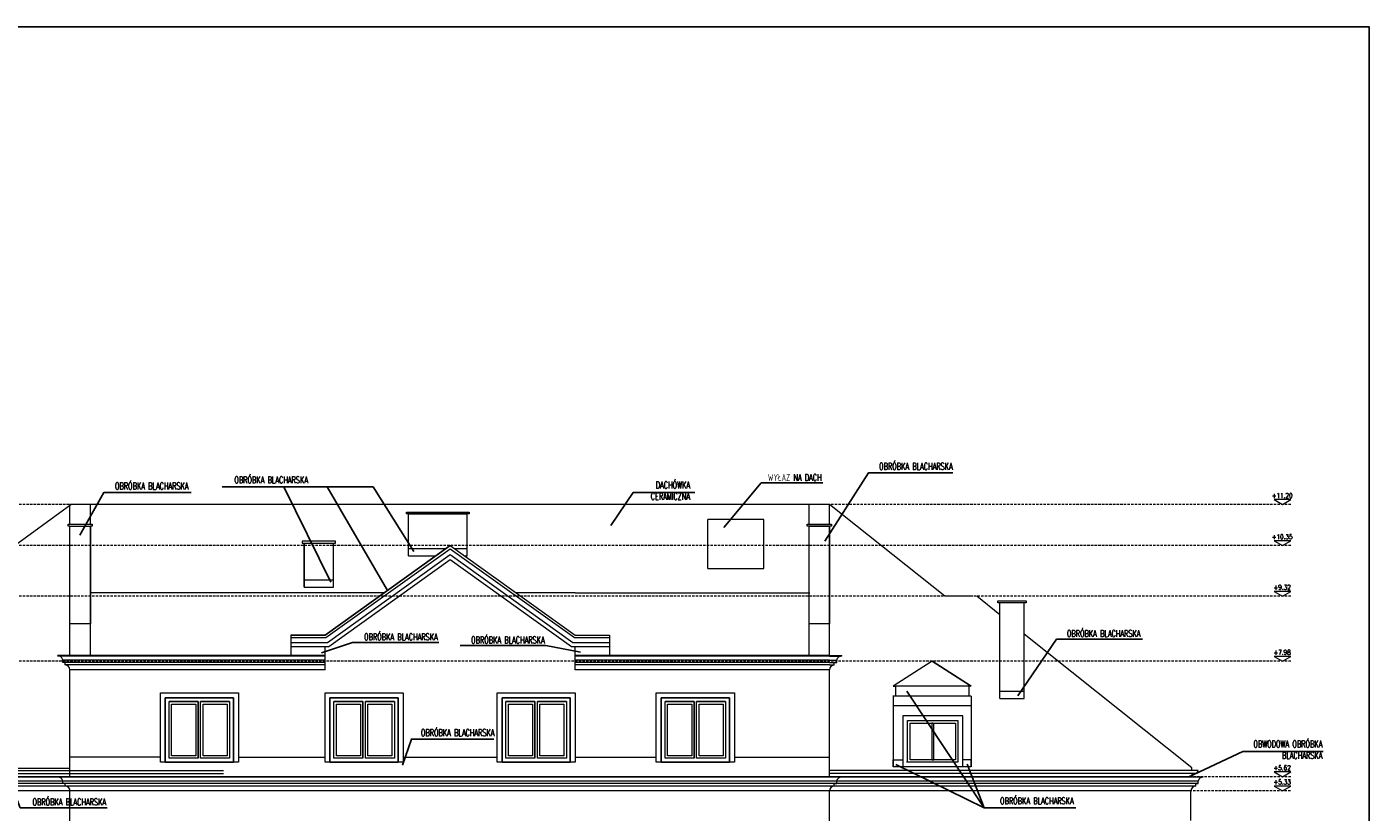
# Model space of a CAD drawing. Header units: millimetres. Extents: x 7740 to 32518, y 10334 to 16936.
# Tile 8 of 16: x 26143 to 28895, y 11693 to 13304. Entities that reach past the tile are written whole.
import ezdxf
from ezdxf.enums import TextEntityAlignment as Align

# ---------------------------------------------------------------- set-up
doc = ezdxf.new("R2010")
doc.units = ezdxf.units.MM
doc.linetypes.add('HIDDEN', pattern=[0.375, 0.25, -0.125])
doc.layers.get('0').update_dxf_attribs({"color": 9})
for name, color, linetype, lineweight in [('!MODUS_OPIS', 9, 'Continuous', 13), ('Opis', 9, 'Continuous', 25), ('Widok', 9, 'Continuous', 15)]:
    doc.layers.add(name, color=color, linetype=linetype, lineweight=lineweight)
doc.styles.add('TXT', font='simplex.shx', dxfattribs={"width": 0.8})

msp = doc.modelspace()

# ---------------------------------------------------------------- linework, layer by layer
at = {"layer": '!MODUS_OPIS'}
for points in [[(28717.1, 12324.3), (28734.4, 12334.3), (28699.8, 12334.3)], [(28717.1, 12239.8), (28734.4, 12249.8), (28699.8, 12249.8)], [(28717.1, 12136), (28734.4, 12146), (28699.8, 12146)], [(28717.1, 12002.8), (28734.4, 12012.8), (28699.8, 12012.8)], [(28717.1, 11766), (28734.4, 11776), (28699.8, 11776)], [(28717.1, 11737), (28734.4, 11747), (28699.8, 11747)]]:
    msp.add_lwpolyline(points, close=True, dxfattribs=at)
at = {"layer": '!MODUS_OPIS', "linetype": 'HIDDEN', "ltscale": 20}
for points in [[(28734.4, 12324.3), (24924.8, 12324.3)], [(28734.4, 12239.8), (24924.8, 12239.8)], [(28734.4, 12136), (24924.8, 12136)], [(28734.4, 12002.8), (24924.8, 12002.8)], [(28734.4, 11766), (24924.3, 11766)], [(28733.7, 11737), (24924.8, 11737)]]:
    msp.add_lwpolyline(points, dxfattribs=at)
for points in [[(24694.7, 11203.6), (24694.7, 13303.6), (28894.7, 13303.6), (28894.7, 10333.6), (24694.7, 10333.6), (24694.7, 13303.6)], [(27092.2, 12012.3), (27092.2, 12012.3)]]:
    msp.add_lwpolyline(points)
at = {"layer": 'Opis', "ltscale": 0.7}
for points in [[(27779.1, 12248.9), (27868.2, 12388.8), (28041.3, 12388.8)], [(27868.2, 12388.8), (27779.1, 12248.9)], [(26543.4, 12360.1), (26852.6, 12360.1)], [(26670, 12360.1), (26766.2, 12165.1)], [(26758.4, 12360.1), (26882.6, 12148)], [(26852.6, 12360.1), (26936.1, 12227.8)], [(27571.7, 12277), (27648.4, 12368.5), (27775, 12368.5)], [(27648.4, 12368.5), (27571.7, 12277)], [(26251.9, 12261.4), (26300.6, 12348.8), (26479.5, 12348.8)], [(26300.6, 12348.8), (26251.9, 12261.4)], [(27340.1, 12281.2), (27385.7, 12348.7), (27512.3, 12348.7)], [(26746.8, 12020.4), (26810.8, 12041.3), (26987.2, 12041.3)], [(26810.8, 12041.3), (26746.8, 12020.4)], [(27031.2, 12034.8), (27207.2, 12034.8)], [(27207.2, 12034.8), (27277.8, 12021.3)], [(28174.5, 11931.6), (28253.8, 12048.2), (28429.9, 12048.2)], [(28105.4, 11702.5), (27946.6, 11941.6)], [(26913.1, 11789.7), (26931.3, 11843.2), (27100.6, 11843.2)], [(28524, 11765.2), (28635.9, 11817.8), (28800.2, 11817.8)], [(26094.8, 11791.7), (26129.4, 11702.5), (26307.8, 11702.5)], [(28105.4, 11702.5), (27924.6, 11791.4)], [(28070.9, 11791.7), (28105.4, 11702.5), (28293.6, 11702.5)]]:
    msp.add_lwpolyline(points, dxfattribs=at)
msp.add_lwpolyline([(27080.6, 12034.8), (27080.6, 12034.8)], close=True, dxfattribs=at)
at = {"layer": 'Widok'}
for points in [[(25490.4, 11783), (26233.1, 12324.3)], [(27788.4, 12324.3), (26231.4, 12324.3)], [(26231.4, 12283.8), (26231.4, 12324.3)], [(26273.1, 12283.8), (26273.1, 12324.3)], [(27045.5, 12308.8), (27047.5, 12308.8), (27049.5, 12308.8), (27049.5, 12304.8), (26995.5, 12304.8), (26921.5, 12304.8), (26921.5, 12308.8), (27049.5, 12308.8)], [(26925.5, 12218.7), (26925.5, 12304.8)], [(26925.5, 12304.8), (27045.5, 12304.8)], [(27045.5, 12218.7), (27045.5, 12304.8)], [(27746.8, 12283.8), (27746.8, 12324.3)], [(28024.8, 12136), (27788.4, 12324.3)], [(27788.4, 12283.8), (27788.4, 12324.3)], [(26231.4, 12279.8), (26227.4, 12279.8), (26227.4, 12283.8), (26273.1, 12283.8), (26277.1, 12283.8), (26277.1, 12279.8), (26273.1, 12279.8)], [(26231.4, 12014.3), (26231.4, 12279.8)], [(26231.4, 12279.8), (26273.1, 12279.8)], [(26273.1, 12279.8), (26273.1, 12079.8), (26231.4, 12079.8)], [(26273.1, 12014.3), (26273.1, 12279.8)], [(27538.7, 12193.3), (27538.7, 12293.3)], [(27538.7, 12193.3), (27653.7, 12193.3), (27653.7, 12293.3), (27538.7, 12293.3)], [(27653.7, 12193.3), (27653.7, 12293.3)], [(27788.4, 12283.8), (27790.4, 12283.8), (27792.4, 12283.8), (27792.4, 12279.8), (27746.8, 12279.8), (27742.8, 12279.8), (27742.8, 12283.8), (27792.4, 12283.8)], [(27746.8, 12014.3), (27746.8, 12279.8)], [(27746.8, 12279.8), (27788.4, 12279.8)], [(27788.4, 12279.8), (27788.4, 12079.8), (27746.8, 12079.8)], [(27788.4, 12014.3), (27788.4, 12279.8)], [(26771.5, 12244.8), (26775.5, 12244.8), (26775.5, 12248.8), (26711.5, 12248.8), (26707.5, 12248.8), (26707.5, 12244.8), (26711.5, 12244.8)], [(26684.4, 12056.3), (26754.4, 12056.3), (27010.8, 12239.8), (27267.1, 12056.3), (27337.1, 12056.3)], [(26684.4, 12051.3), (26756, 12051.3), (27010.8, 12233.6), (27265.5, 12051.3), (27337.1, 12051.3)], [(26684.4, 12041.3), (26759.2, 12041.3), (27010.8, 12221.4), (27262.3, 12041.3), (27337.1, 12041.3)], [(26711.5, 12154.8), (26711.5, 12244.8)], [(26711.5, 12244.8), (26771.5, 12244.8)], [(26711.5, 12244.8), (26711.5, 12154.8), (26771.5, 12154.8)], [(27010.8, 12239.8), (26754.4, 12056.3), (27010.8, 12239.8), (27267.1, 12056.3)], [(26771.5, 12154.8), (26771.5, 12244.8)], [(26925.5, 12218.7), (26925.5, 12233.7), (27002.3, 12233.7)], [(26925.5, 12218.7), (26981.3, 12218.7)], [(27019.3, 12233.7), (27045.5, 12233.7), (27045.5, 12233.7)], [(27040.2, 12218.7), (27045.5, 12218.7)], [(26684.4, 12033.3), (26761.8, 12033.3), (27010.8, 12211.5), (27259.7, 12033.3), (27337.1, 12033.3)], [(26711.5, 12154.8), (26711.5, 12169.8), (26771.5, 12169.8)], [(26876, 12143.3), (26273.1, 12143.3)], [(27267.1, 12143.3), (27145.6, 12143.3)], [(27267.1, 12143.3), (27748.4, 12143.3)], [(28080.9, 12136), (28024.8, 12136)], [(28137.4, 12098.3), (28090.1, 12136)], [(28187.4, 12126.4), (28189.4, 12126.4), (28191.4, 12126.4), (28191.4, 12122.4), (28137.4, 12122.4), (28133.4, 12122.4), (28133.4, 12126.4), (28191.4, 12126.4)], [(28137.4, 12126.4), (28187.4, 12126.4)], [(28137.4, 11926.4), (28137.4, 12122.4)], [(28187.4, 11926.4), (28187.4, 12122.4)], [(26754.4, 12056.3), (26684.4, 12056.3), (26684.4, 12033.3)], [(27267.1, 12056.3), (27337.1, 12056.3), (27337.1, 12033.3)], [(28531.2, 11784.6), (28187.4, 12058.4)], [(26684.4, 12033.3), (26684.4, 12013.3)], [(26754.4, 11985.3), (26754.4, 12033.3)], [(27267.1, 11985.3), (27267.1, 12033.3)], [(27337.1, 12033.3), (27337.1, 12014.3)], [(26206.5, 12013.4), (26206.5, 12014.3)], [(26231.4, 12014.3), (26206.5, 12014.3)], [(26231.4, 12013.3), (26208.7, 12013.3)], [(26221.7, 11995.3), (26221.7, 12000.3), (26216.7, 12000.3), (26216.7, 12005.3)], [(26231.4, 12005.3), (26216.7, 12005.3)], [(26231.4, 12000.3), (26221.7, 12000.3)], [(26754.4, 12014.3), (26231.4, 12014.3)], [(26754.4, 12013.3), (26231.4, 12013.3)], [(26231.4, 12013.3), (26231.4, 12013.3)], [(26754.4, 12005.3), (26231.4, 12005.3)], [(26231.4, 12005.3), (26231.4, 12005.3)], [(26754.4, 12000.3), (26231.4, 12000.3)], [(26231.4, 12000.3), (26231.4, 12000.3)], [(27788.4, 12014.3), (27267.1, 12014.3)], [(27788.4, 12013.3), (27267.1, 12013.3)], [(27788.4, 12005.3), (27267.1, 12005.3)], [(27788.4, 12000.3), (27267.1, 12000.3)], [(27788.4, 12014.3), (27813.4, 12014.3)], [(27788.4, 12013.3), (27811.2, 12013.3)], [(27788.4, 12005.3), (27803.2, 12005.3)], [(27788.4, 12000.3), (27798.2, 12000.3)], [(27798.2, 11995.3), (27798.2, 12000.3), (27803.2, 12000.3), (27803.2, 12005.3)], [(27813.4, 12013.4), (27813.4, 12014.3)], [(27998.9, 12002.8), (27998.9, 12002.8), (28078.9, 11951.4), (27998.9, 12002.8), (27918.9, 11951.4)], [(26231.4, 11995.3), (26221.8, 11995.3)], [(26754.4, 11995.3), (26231.4, 11995.3)], [(26231.4, 11995.3), (26231.4, 11995.3)], [(26754.4, 11985.3), (26231.4, 11985.3)], [(26231.4, 11766), (26231.4, 11985.3)], [(27788.4, 11995.3), (27267.1, 11995.3)], [(27788.4, 11985.3), (27267.1, 11985.3)], [(27788.4, 11995.3), (27798.1, 11995.3)], [(27788.4, 11766), (27788.4, 11985.3)], [(27991.2, 11951.4), (27918.9, 11951.4)], [(27918.9, 11951.4), (27923.4, 11951.4), (27923.4, 11931.4)], [(28078.9, 11951.4), (27988.7, 11951.4)], [(28078.9, 11951.4), (28073.9, 11951.4), (28073.9, 11931.4)], [(26426.7, 11796), (26566.7, 11796), (26566.7, 11928)], [(26426.7, 11928), (26426.7, 11796)], [(26566.7, 11928), (26566.7, 11796), (26426.7, 11796), (26426.7, 11928)], [(26426.7, 11928), (26426.7, 11928), (26566.7, 11928), (26566.7, 11928)], [(26434.7, 11928), (26558.7, 11928)], [(26494.2, 11804), (26434.7, 11804), (26434.7, 11920)], [(26494.2, 11920), (26434.7, 11920)], [(26494.2, 11804), (26494.2, 11920)], [(26558.7, 11920), (26558.7, 11804), (26499.2, 11804)], [(26558.7, 11920), (26499.2, 11920)], [(26499.2, 11804), (26499.2, 11920)], [(26764.4, 11796), (26904.4, 11796), (26904.4, 11928)], [(26764.4, 11928), (26764.4, 11796)], [(26904.4, 11928), (26904.4, 11796), (26764.4, 11796), (26764.4, 11928)], [(26764.4, 11928), (26764.4, 11928), (26904.4, 11928), (26904.4, 11928)], [(26772.4, 11928), (26896.4, 11928)], [(26831.9, 11804), (26772.4, 11804), (26772.4, 11920)], [(26831.9, 11920), (26772.4, 11920)], [(26831.9, 11804), (26831.9, 11920)], [(26896.4, 11920), (26896.4, 11804), (26836.9, 11804)], [(26896.4, 11920), (26836.9, 11920)], [(26836.9, 11804), (26836.9, 11920)], [(27117.1, 11796), (27257.1, 11796), (27257.1, 11928)], [(27117.1, 11928), (27117.1, 11796)], [(27257.1, 11928), (27257.1, 11796), (27117.1, 11796), (27117.1, 11928)], [(27117.1, 11928), (27117.1, 11928), (27257.1, 11928), (27257.1, 11928)], [(27125.1, 11928), (27249.1, 11928)], [(27184.6, 11804), (27125.1, 11804), (27125.1, 11920)], [(27184.6, 11920), (27125.1, 11920)], [(27184.6, 11804), (27184.6, 11920)], [(27249.1, 11920), (27249.1, 11804), (27189.6, 11804)], [(27249.1, 11920), (27189.6, 11920)], [(27189.6, 11804), (27189.6, 11920)], [(27443.4, 11796), (27583.4, 11796), (27583.4, 11928)], [(27443.4, 11928), (27443.4, 11796)], [(27583.4, 11928), (27583.4, 11796), (27443.4, 11796), (27443.4, 11928)], [(27443.4, 11928), (27443.4, 11928), (27583.4, 11928), (27583.4, 11928)], [(27451.4, 11928), (27575.4, 11928)], [(27510.9, 11804), (27451.4, 11804), (27451.4, 11920)], [(27510.9, 11920), (27451.4, 11920)], [(27510.9, 11804), (27510.9, 11920)], [(27575.4, 11920), (27575.4, 11804), (27515.9, 11804)], [(27575.4, 11920), (27515.9, 11920)], [(27515.9, 11804), (27515.9, 11920)], [(27991.2, 11931.4), (27918.4, 11931.4)], [(27918.7, 11931.4), (27918.7, 11845.7)], [(28078.9, 11931.4), (27988.7, 11931.4)], [(28078.9, 11931.4), (28078.9, 11845.7)], [(28137.4, 11926.4), (28137.4, 11941.4), (28187.4, 11941.4)], [(28137.4, 11926.4), (28187.4, 11926.4)], [(27991.2, 11911.4), (27918.4, 11911.4)], [(27991.3, 11891), (27938.6, 11891), (27938.6, 11845.7)], [(28078.9, 11911.4), (27988.7, 11911.4)], [(28061.6, 11845.7), (28061.6, 11891), (27991.3, 11891)], [(27948.6, 11845.7), (27948.6, 11881), (27991.3, 11881)], [(27948.6, 11845.7), (27948.6, 11881), (28051.6, 11881), (28051.6, 11845.7)], [(27953.6, 11845.7), (27953.6, 11876), (28046.6, 11876), (28046.6, 11845.7)], [(27991.3, 11881), (28051.6, 11881)], [(28000.1, 11876), (27998.1, 11876), (27998.1, 11845.7)], [(28002.1, 11845.7), (28002.1, 11876)], [(28051.6, 11881), (28051.6, 11845.7)], [(27918.7, 11845.7), (27918.7, 11786)], [(27938.6, 11845.7), (27938.6, 11786)], [(27948.6, 11796), (27948.6, 11845.7)], [(28051.6, 11845.7), (28051.6, 11796), (27948.6, 11796), (27948.6, 11845.7)], [(28046.6, 11845.7), (28046.6, 11801), (27953.6, 11801), (27953.6, 11845.7)], [(27998.1, 11845.7), (27998.1, 11801), (28002.1, 11801), (28002.1, 11845.7)], [(28051.6, 11845.7), (28051.6, 11796)], [(28061.6, 11786), (28061.6, 11845.7)], [(28078.9, 11845.7), (28078.9, 11786)], [(26416.7, 11796), (26416.7, 11806), (26416.7, 11806), (26231.4, 11806)], [(26576.7, 11806), (26754.4, 11806)], [(26914.4, 11806), (27107.1, 11806)], [(27267.1, 11806), (27433.4, 11806)], [(27593.4, 11806), (27788.4, 11806)], [(25018.7, 11779.1), (26231.4, 11779.1)], [(25031.7, 11783.8), (26231.4, 11783.8)], [(25333.3, 11779.1), (26546, 11779.1)], [(28544.2, 11779.1), (27788.4, 11779.1)], [(27918.7, 11786), (27918.7, 11801), (27938.6, 11801)], [(28078.9, 11786), (27918.7, 11786)], [(28049, 11796), (27946, 11796)], [(28078.9, 11786), (28078.9, 11801), (28061.6, 11801)], [(28531.2, 11779.1), (28531.2, 11784.6)], [(28529.4, 11766), (25008.5, 11766)], [(28554.4, 11765), (25008.5, 11765)], [(28544.2, 11757), (25018.7, 11757)], [(28544.2, 11752), (25018.7, 11752)], [(25025.2, 11772.6), (26231.4, 11772.6)], [(25339.8, 11772.6), (26546, 11772.6)], [(26221.7, 11747), (26221.7, 11752), (26216.7, 11752), (26216.7, 11757)], [(28537.7, 11772.6), (27788.4, 11772.6)], [(27798.2, 11747), (27798.2, 11752), (27803.2, 11752), (27803.2, 11757)], [(27813.4, 11765.1), (27813.4, 11766)], [(28525.9, 11766), (28554.4, 11766)], [(28531.2, 11772.6), (28531.2, 11765.9), (28533.5, 11765.9)], [(28539.2, 11747), (28539.2, 11752), (28544.2, 11752), (28544.2, 11757)], [(28539.2, 11747), (28539.2, 11752), (28544.2, 11752), (28544.2, 11757)], [(28554.4, 11765), (28554.4, 11766)], [(28554.4, 11765), (28554.4, 11766)], [(28539.2, 11747), (25023.7, 11747)], [(28529.4, 11737), (25033.5, 11737)], [(26231.4, 11204), (26231.4, 11737.3)], [(27788.4, 11204), (27788.4, 11737)], [(28529.4, 11676), (28529.4, 11737)]]:
    msp.add_lwpolyline(points, dxfattribs=at)
for points in [[(26416.7, 11938), (26576.7, 11938), (26576.7, 11796), (26416.7, 11796)], [(26426.7, 11928), (26566.7, 11928), (26566.7, 11928), (26426.7, 11928)], [(26434.7, 11920), (26494.2, 11920), (26494.2, 11804), (26434.7, 11804)], [(26499.2, 11920), (26558.7, 11920), (26558.7, 11804), (26499.2, 11804)], [(26754.4, 11938), (26914.4, 11938), (26914.4, 11796), (26754.4, 11796)], [(26764.4, 11928), (26904.4, 11928), (26904.4, 11928), (26764.4, 11928)], [(26772.4, 11920), (26831.9, 11920), (26831.9, 11804), (26772.4, 11804)], [(26836.9, 11920), (26896.4, 11920), (26896.4, 11804), (26836.9, 11804)], [(27107.1, 11938), (27267.1, 11938), (27267.1, 11796), (27107.1, 11796)], [(27117.1, 11928), (27257.1, 11928), (27257.1, 11928), (27117.1, 11928)], [(27125.1, 11920), (27184.6, 11920), (27184.6, 11804), (27125.1, 11804)], [(27189.6, 11920), (27249.1, 11920), (27249.1, 11804), (27189.6, 11804)], [(27433.4, 11938), (27593.4, 11938), (27593.4, 11796), (27433.4, 11796)], [(27443.4, 11928), (27583.4, 11928), (27583.4, 11928), (27443.4, 11928)], [(27451.4, 11920), (27510.9, 11920), (27510.9, 11804), (27451.4, 11804)], [(27515.9, 11920), (27575.4, 11920), (27575.4, 11804), (27515.9, 11804)], [(26439.7, 11915), (26489.2, 11915), (26489.2, 11809), (26439.7, 11809)], [(26504.2, 11915), (26553.7, 11915), (26553.7, 11809), (26504.2, 11809)], [(26777.4, 11915), (26826.9, 11915), (26826.9, 11809), (26777.4, 11809)], [(26841.9, 11915), (26891.4, 11915), (26891.4, 11809), (26841.9, 11809)], [(27130.1, 11915), (27179.6, 11915), (27179.6, 11809), (27130.1, 11809)], [(27194.6, 11915), (27244.1, 11915), (27244.1, 11809), (27194.6, 11809)], [(27456.4, 11915), (27505.9, 11915), (27505.9, 11809), (27456.4, 11809)], [(27520.9, 11915), (27570.4, 11915), (27570.4, 11809), (27520.9, 11809)]]:
    msp.add_lwpolyline(points, close=True, dxfattribs=at)
for centre, radius, start, end in [((26207.5, 12004.1), 9.23, 5.5813, 96.7637), ((27812.4, 12004.1), 9.23, 83.2363, 174.4187), ((26221.4, 11985.3), 10, 359.9796, 88.4703), ((27798.4, 11985.3), 10, 91.5297, 180.0204), ((28537.7, 11779.1), 6.5, 270, 0), ((28537.7, 11779.1), 6.5, 270, 0), ((26207.5, 11755.8), 9.23, 5.5813, 96.7637), ((27812.4, 11755.8), 9.23, 83.2363, 174.4187), ((28553.4, 11755.8), 9.23, 83.2363, 174.4187), ((28553.4, 11755.8), 9.23, 83.2363, 174.4187), ((26221.5, 11737), 10, 359.9796, 88.4703), ((27798.4, 11737), 10, 91.5297, 180.0204), ((28539.4, 11737), 10, 91.5297, 180.0204), ((28539.4, 11737), 10, 91.5297, 180.0204)]:
    msp.add_arc(centre, radius, start, end, dxfattribs=at)

# ---------------------------------------------------------------- texts
at = {"layer": '!MODUS_OPIS', "style": 'TXT', "width": 0.7}
for s, p in [('+11.20', (28716.4, 12337.5)), ('+10.35', (28716.4, 12253)), ('+9.32', (28716.4, 12149.3)), ('+7.98', (28716.4, 12016)), ('+5.62', (28716.4, 11779.3)), ('+5.33', (28716.4, 11750.3))]:
    msp.add_text(s, height=10, dxfattribs=at).set_placement(p, align=Align.CENTER)
at = {"layer": 'Opis', "ltscale": 0.7, "char_height": 14, "attachment_point": 3, "style": 'TXT'}
for s, insert in [('{\\W0.7;OBRÓBKA BLACHARSKA}', (28040.8, 12409.5)), ('{\\W0.7;OBRÓBKA BLACHARSKA}', (26719.1, 12381.7)), ('{\\W0.7;WYŁAZ NA DACH}', (27772.2, 12386.6)), ('{\\W0.7;OBRÓBKA BLACHARSKA}', (26474.3, 12369)), ('{\\W0.7;DACHÓWKA\\PCERAMICZNA}', (27502.4, 12371.2)), ('{\\W0.7;OBRÓBKA BLACHARSKA}', (26985.1, 12059.8)), ('{\\W0.7;OBRÓBKA BLACHARSKA}', (27204.4, 12053.3)), ('{\\W0.7;OBRÓBKA BLACHARSKA}', (28425.8, 12066.7)), ('{\\W0.7;OBRÓBKA BLACHARSKA}', (27101.5, 11863.3)), ('{\\W0.7;OBWODOWA OBRÓBKA \\PBLACHARSKA}', (28798.6, 11840)), ('{\\W0.7;OBRÓBKA BLACHARSKA}', (26305.2, 11721.4)), ('{\\W0.7;OBRÓBKA BLACHARSKA}', (28288.8, 11723.6))]:
    msp.add_mtext_dynamic_manual_height_columns(s, width=202.848, gutter_width=12.5, heights=[0], dxfattribs=dict(at, insert=insert))

doc.saveas('drawing.dxf')
